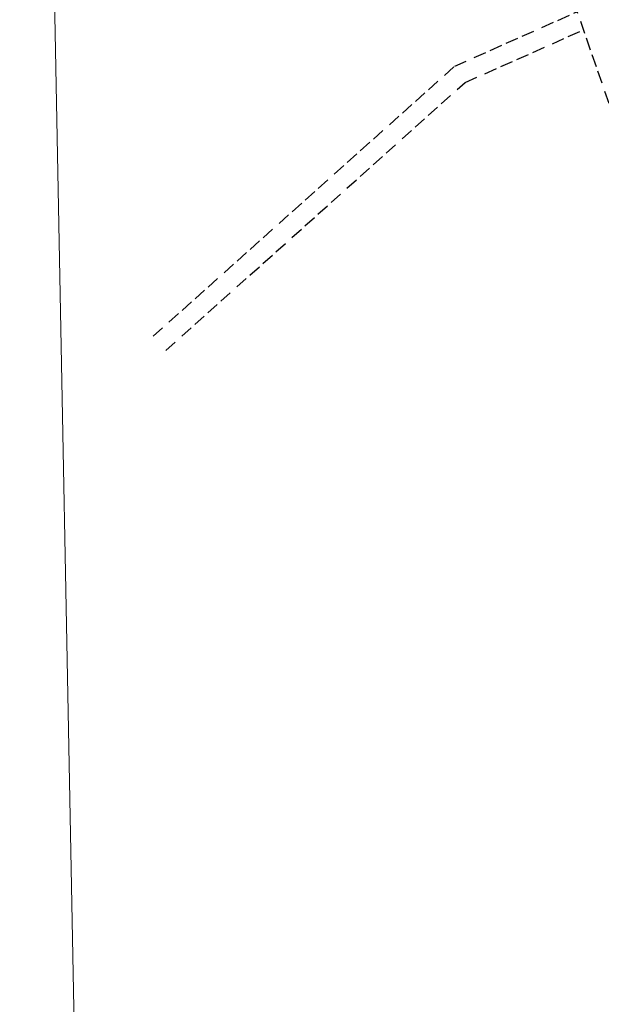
# Model space of a CAD drawing. Header units: feet. Extents: x 2433273 to 2447442, y 555003 to 575201.
# Tile 144 of 226: x 2433273 to 2435101, y 564446 to 567543. Entities that reach past the tile are written whole.
import ezdxf

# ---------------------------------------------------------------- set-up
doc = ezdxf.new("R2010")
doc.units = ezdxf.units.FT
doc.header["$LTSCALE"] = 50
doc.header["$MEASUREMENT"] = 0
doc.linetypes.add('DGN Style 2', pattern=[484.236387, 290.541832, -193.694555])
doc.linetypes.add('esmtuex', pattern=[4.65, 0.8, -0.275, -0.275, 0.8, -0.3, 0.8, -0.3, 0.8, -0.3])
doc.layers.add('DV_X_Section_VMS_Line', color=6, linetype='DGN Style 2', lineweight=0)
doc.layers.add('RW_X_Esmt_U', color=6, linetype='esmtuex', lineweight=30)

msp = doc.modelspace()

# ---------------------------------------------------------------- linework, layer by layer
at = {"layer": 'DV_X_Section_VMS_Line'}
msp.add_line((2433444.1, 564379), (2433272.5, 573283.3), dxfattribs=at)
at = {"layer": 'RW_X_Esmt_U'}
for p, q in [((2434640.3, 567396.3), (2435026, 567568.1)), ((2435808, 565300.9), (2435019.5, 567587)), ((2434673.3, 567345.3), (2435045.7, 567511.1)), ((2433691.7, 566546.9), (2434640.3, 567396.3)), ((2433731.8, 566502.2), (2434673.3, 567345.3))]:
    msp.add_line(p, q, dxfattribs=at)

doc.saveas('drawing.dxf')
